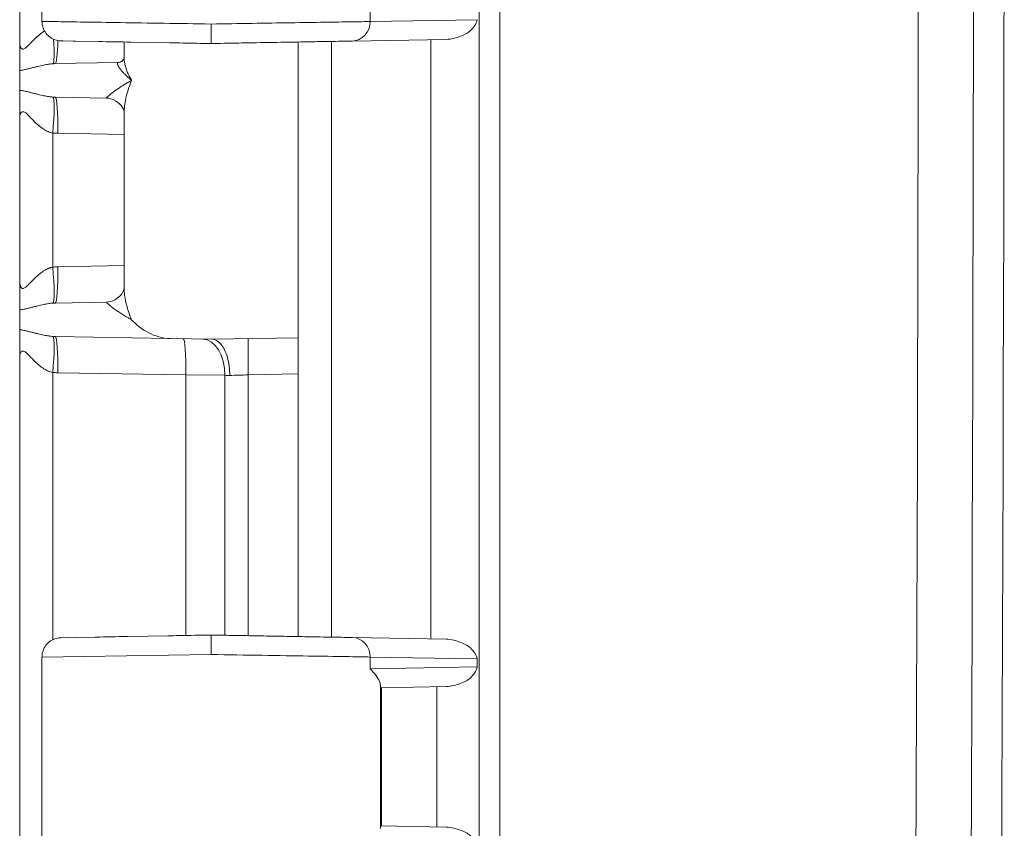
# Model space of a CAD drawing. Header units: inches. Extents: x 0 to 153, y 3 to 96.
# Tile 33 of 132: x 30.97 to 32.73, y 50.2 to 51.65. Entities that reach past the tile are written whole.
import ezdxf

# ---------------------------------------------------------------- set-up
doc = ezdxf.new("R2010")
doc.units = ezdxf.units.IN
doc.header["$LTSCALE"] = 4.5
doc.header["$MEASUREMENT"] = 0
doc.layers.add('Visible (ANSI)', color=7, linetype='Continuous', lineweight=18)
doc.layers.add('Visible Narrow (ANSI)', color=7, linetype='Continuous', lineweight=5)

msp = doc.modelspace()

# ---------------------------------------------------------------- linework, layer by layer
at = {"layer": 'Visible (ANSI)'}
for p, q in [((31.7914, 62.758), (31.7914, 41.8928)), ((30.9664, 52.5418), (30.9664, 51.609)), ((31.0064, 52.0044), (31.0064, 51.6463)), ((31.5634, 51.6111), (31.7324, 51.614)), ((31.0443, 51.6113), (31.0408, 51.6113)), ((31.0443, 51.6113), (31.0667, 51.6109)), ((31.0667, 51.6109), (31.0627, 51.611)), ((31.1084, 51.6102), (31.0667, 51.6109)), ((31.1539, 51.5798), (31.1539, 51.6094)), ((31.2352, 51.6079), (31.1661, 51.6092)), ((31.4664, 51.5973), (31.4664, 51.6094)), ((31.4664, 51.5973), (31.4664, 51.5727)), ((31.5264, 51.6104), (31.5264, 50.5404)), ((31.1539, 51.5798), (31.1539, 51.5798)), ((31.0303, 51.5705), (31.1431, 51.5725)), ((31.4664, 51.5727), (31.4664, 51.0781)), ((30.9664, 51.5226), (30.9664, 51.5582)), ((31.1223, 51.5087), (31.0303, 51.5103)), ((30.9664, 51.4718), (30.9664, 51.179)), ((31.1539, 51.1683), (31.1539, 51.4825)), ((31.0303, 51.1405), (31.1223, 51.1421)), ((30.9664, 51.0926), (30.9664, 51.1282)), ((31.2368, 51.0767), (31.0303, 51.0803)), ((31.2368, 51.0767), (31.3114, 51.0754)), ((31.3114, 51.0754), (31.4664, 51.0781)), ((31.4664, 51.0781), (31.4664, 51.0131)), ((30.9664, 51.0418), (30.9664, 50.109)), ((31.4664, 50.5414), (31.4664, 51.0131)), ((31.0677, 50.5399), (31.0408, 50.5394)), ((31.0408, 50.5394), (31.0524, 50.5396)), ((31.0677, 50.5399), (31.1022, 50.5405)), ((31.1608, 50.5415), (31.2321, 50.5428)), ((31.5634, 50.5397), (31.7324, 50.5368)), ((31.0064, 50.5044), (31.0064, 50.5044)), ((31.0064, 50.5044), (31.0064, 50.1463)), ((31.6143, 50.4494), (31.7324, 50.4515)), ((31.6143, 50.2013), (31.7323, 50.1993))]:
    msp.add_line(p, q, dxfattribs=at)
msp.add_arc((-473.7436, 52.3254), 506.4775, 358.925196, 1.074804, dxfattribs=at)
for centre, major_axis, ratio, start_param, end_param in [((31.1426, 51.5974), (0.0004, -0.025), 0.924559, 0.000005, 0.000047), ((31.1211, 51.2071), (0.0011, -0.065), 0.854416, 0.000137, 0.000324), ((31.6143, 50.4845), (0, 0.035), 0.020741, 2.638132, 3.141962), ((31.6143, 50.1663), (0, 0.035), 0.020741, 6.282816, 6.786646)]:
    msp.add_ellipse(centre, major_axis=major_axis, ratio=ratio, start_param=start_param, end_param=end_param, dxfattribs=at)
for points, knots in [([(31.7324, 51.614), (31.7416, 51.6142), (31.7585, 51.6196), (31.7765, 51.6279), (31.7856, 51.6413), (31.7878, 51.6494)], [0, 0, 0, 0, 0.3333333, 0.6666667, 0.9997512, 0.9997512, 0.9997512, 0.9997512]), ([(31.0408, 51.6113), (31.0394, 51.6114), (31.0379, 51.6115), (31.0351, 51.6119), (31.0336, 51.6122), (31.0286, 51.6136), (31.0251, 51.6152), (31.0188, 51.6194), (31.0159, 51.6221), (31.0113, 51.6281), (31.0095, 51.6316), (31.0071, 51.6387), (31.0065, 51.6426), (31.0065, 51.6463)], [0, 0, 0, 0, 0.0111228, 0.0111228, 0.0220731, 0.0220731, 0.0509694, 0.0509694, 0.0798667, 0.0798667, 0.1087684, 0.1087684, 0.1375627, 0.1375627, 0.1375627, 0.1375627]), ([(31.3102, 51.6416), (31.3102, 51.6355), (31.3101, 51.6294), (31.3101, 51.6241), (31.3101, 51.6215), (31.3101, 51.619), (31.3101, 51.6169), (31.3102, 51.6148), (31.3102, 51.6129), (31.3102, 51.6113), (31.3102, 51.6083), (31.3102, 51.6066), (31.3102, 51.6066)], [0, 0, 0, 0, 0.333333, 0.333333, 0.333333, 0.50007, 0.50007, 0.50007, 0.666667, 0.666667, 0.666667, 1, 1, 1, 1]), ([(30.9664, 51.5582), (30.9664, 51.5633), (30.9664, 51.5701), (30.9664, 51.5787), (30.9664, 51.5872), (30.9664, 51.5975), (30.9664, 51.609)], [0, 0, 0, 0, 0.5, 0.5, 0.5, 1, 1, 1, 1]), ([(31.1084, 51.6102), (31.1107, 51.6101), (31.113, 51.6101), (31.1153, 51.61), (31.1305, 51.6098), (31.1475, 51.6095), (31.1661, 51.6092)], [0.72727273, 0.72727273, 0.72727273, 0.72727273, 0.73946703, 0.73946703, 0.73946703, 0.81818182, 0.81818182, 0.81818182, 0.81818182]), ([(31.2352, 51.6079), (31.2432, 51.6078), (31.2513, 51.6077), (31.2595, 51.6075), (31.276, 51.6072), (31.2929, 51.6069), (31.3102, 51.6066)], [0.90909091, 0.90909091, 0.90909091, 0.90909091, 0.93931643, 0.93931643, 0.93931643, 1, 1, 1, 1]), ([(31.5634, 51.6111), (31.5602, 51.611), (31.5566, 51.6109), (31.5526, 51.6109), (31.5469, 51.6108), (31.5405, 51.6107), (31.5334, 51.6105), (31.5246, 51.6104), (31.5146, 51.6102), (31.5036, 51.61), (31.4994, 51.6099), (31.4949, 51.6099), (31.4904, 51.6098), (31.4741, 51.6095), (31.456, 51.6092), (31.4367, 51.6088), (31.4362, 51.6088), (31.4358, 51.6088), (31.4354, 51.6088), (31.4164, 51.6085), (31.3962, 51.6081), (31.3754, 51.6078), (31.3686, 51.6077), (31.3616, 51.6075), (31.3546, 51.6074), (31.3401, 51.6072), (31.3253, 51.6069), (31.3102, 51.6066)], [0, 0, 0, 0, 0.08304, 0.08304, 0.08304, 0.2, 0.2, 0.2, 0.343946, 0.343946, 0.343946, 0.4, 0.4, 0.4, 0.6, 0.6, 0.6, 0.604385, 0.604385, 0.604385, 0.8, 0.8, 0.8, 0.865034, 0.865034, 0.865034, 1, 1, 1, 1]), ([(31.1431, 51.5725), (31.1451, 51.5725), (31.1482, 51.5735), (31.1524, 51.5768), (31.1535, 51.5788), (31.1539, 51.58), (31.1539, 51.5801), (31.1539, 51.5802)], [0, 0, 0, 0, 0.0630864, 0.0630864, 0.1244611, 0.1244611, 0.1391882, 0.1391882, 0.1391882, 0.1391882]), ([(30.9664, 51.4718), (30.9664, 51.4724), (30.9664, 51.473), (30.9664, 51.4735), (30.9664, 51.4775), (30.9664, 51.4814), (30.9664, 51.4852), (30.9664, 51.4893), (30.9664, 51.4933), (30.9664, 51.4973), (30.9664, 51.4981), (30.9664, 51.499), (30.9665, 51.4998), (30.9665, 51.5036), (30.9665, 51.5073), (30.9665, 51.5107), (30.9665, 51.5152), (30.9665, 51.5192), (30.9664, 51.5226)], [0, 0, 0, 0, 0.0298692, 0.0298692, 0.0298692, 0.2316567, 0.2316567, 0.2316567, 0.4514363, 0.4514363, 0.4514363, 0.5, 0.5, 0.5, 0.7151985, 0.7151985, 0.7151985, 1, 1, 1, 1]), ([(31.1539, 51.4825), (31.1539, 51.4825), (31.154, 51.485), (31.1504, 51.4928), (31.147, 51.4975), (31.1375, 51.505), (31.1312, 51.5077), (31.1245, 51.5086), (31.1234, 51.5087), (31.1223, 51.5087)], [0.003505, 0.003505, 0.003505, 0.003505, 0.1091715, 0.1091715, 0.2009048, 0.2009048, 0.294974, 0.294974, 0.3160926, 0.3160926, 0.3160926, 0.3160926]), ([(30.9664, 51.1282), (30.9664, 51.1333), (30.9664, 51.1401), (30.9664, 51.1487), (30.9664, 51.1572), (30.9664, 51.1675), (30.9664, 51.179)], [0, 0, 0, 0, 0.5, 0.5, 0.5, 1, 1, 1, 1]), ([(31.1223, 51.1421), (31.1266, 51.1422), (31.1324, 51.1435), (31.1425, 51.1491), (31.1468, 51.1533), (31.1525, 51.1616), (31.1536, 51.1655), (31.1539, 51.1679), (31.1539, 51.1683), (31.1539, 51.1683)], [0, 0, 0, 0, 0.0851249, 0.0851249, 0.172711, 0.172711, 0.270404, 0.270404, 0.3126383, 0.3126383, 0.3126383, 0.3126383]), ([(31.1674, 51.1104), (31.1744, 51.1025), (31.1859, 51.0931), (31.2087, 51.0816), (31.223, 51.0769), (31.2368, 51.0767)], [0.0000001, 0.0000001, 0.0000001, 0.0000001, 0.1445086, 0.1445086, 0.2629399, 0.2629399, 0.2629399, 0.2629399]), ([(30.9664, 51.0418), (30.9664, 51.0424), (30.9664, 51.043), (30.9664, 51.0435), (30.9664, 51.0475), (30.9664, 51.0514), (30.9664, 51.0552), (30.9664, 51.0593), (30.9664, 51.0633), (30.9664, 51.0673), (30.9664, 51.0681), (30.9664, 51.069), (30.9665, 51.0698), (30.9665, 51.0736), (30.9665, 51.0773), (30.9665, 51.0807), (30.9665, 51.0852), (30.9665, 51.0892), (30.9664, 51.0926)], [0, 0, 0, 0, 0.0298685, 0.0298685, 0.0298685, 0.2316524, 0.2316524, 0.2316524, 0.4514302, 0.4514302, 0.4514302, 0.5, 0.5, 0.5, 0.7151938, 0.7151938, 0.7151938, 1, 1, 1, 1]), ([(31.3436, 51.0104), (31.3436, 51.0218), (31.342, 51.0332), (31.3392, 51.043), (31.3364, 51.0527), (31.3324, 51.0609), (31.3276, 51.0666), (31.3227, 51.0723), (31.3169, 51.0754), (31.3115, 51.0754)], [0, 0, 0, 0, 0.3333333, 0.3333333, 0.3333333, 0.6666667, 0.6666667, 0.6666667, 1, 1, 1, 1]), ([(31.0065, 50.5044), (31.0065, 50.5082), (31.0071, 50.5121), (31.0095, 50.5192), (31.0113, 50.5227), (31.0159, 50.5287), (31.0188, 50.5314), (31.0251, 50.5356), (31.0286, 50.5372), (31.0337, 50.5386), (31.0351, 50.5389), (31.0379, 50.5393), (31.0394, 50.5394), (31.0408, 50.5394)], [0, 0, 0, 0, 0.0288366, 0.0288366, 0.0577362, 0.0577362, 0.0866335, 0.0866335, 0.1155301, 0.1155301, 0.1264609, 0.1264609, 0.1375632, 0.1375632, 0.1375632, 0.1375632]), ([(31.1608, 50.5415), (31.1394, 50.5412), (31.1202, 50.5408), (31.1038, 50.5405), (31.1033, 50.5405), (31.1027, 50.5405), (31.1022, 50.5405)], [0.18181818, 0.18181818, 0.18181818, 0.18181818, 0.26986203, 0.26986203, 0.26986203, 0.27272727, 0.27272727, 0.27272727, 0.27272727]), ([(31.3102, 50.5441), (31.2904, 50.5438), (31.2714, 50.5435), (31.2528, 50.5431), (31.2458, 50.543), (31.239, 50.5429), (31.2321, 50.5428)], [0, 0, 0, 0, 0.06617772, 0.06617772, 0.06617772, 0.09090909, 0.09090909, 0.09090909, 0.09090909]), ([(31.5634, 50.5397), (31.5597, 50.5398), (31.5556, 50.5399), (31.551, 50.5399), (31.5433, 50.5401), (31.5343, 50.5402), (31.5239, 50.5404), (31.5163, 50.5405), (31.508, 50.5407), (31.499, 50.5408), (31.4884, 50.541), (31.4769, 50.5412), (31.4647, 50.5414), (31.4527, 50.5417), (31.44, 50.5419), (31.4268, 50.5421), (31.4152, 50.5423), (31.4033, 50.5425), (31.3912, 50.5427), (31.3752, 50.543), (31.3589, 50.5433), (31.3421, 50.5436), (31.3316, 50.5438), (31.321, 50.544), (31.3102, 50.5441)], [0, 0, 0, 0, 0.093578, 0.093578, 0.093578, 0.25, 0.25, 0.25, 0.364586, 0.364586, 0.364586, 0.5, 0.5, 0.5, 0.633097, 0.633097, 0.633097, 0.75, 0.75, 0.75, 0.904109, 0.904109, 0.904109, 1, 1, 1, 1]), ([(31.3102, 50.5441), (31.3102, 50.5441), (31.3102, 50.5425), (31.3102, 50.5394), (31.3102, 50.5364), (31.3102, 50.5319), (31.3102, 50.5266), (31.3102, 50.5213), (31.3102, 50.5152), (31.3102, 50.5091)], [0, 0, 0, 0, 0.333333, 0.333333, 0.333333, 0.666667, 0.666667, 0.666667, 1, 1, 1, 1]), ([(31.7878, 50.5014), (31.7856, 50.5094), (31.7765, 50.5229), (31.7585, 50.5312), (31.7416, 50.5366), (31.7324, 50.5368)], [0.0002488, 0.0002488, 0.0002488, 0.0002488, 0.3333333, 0.6666667, 1, 1, 1, 1]), ([(31.6139, 50.4538), (31.6139, 50.4557), (31.6133, 50.4582), (31.6094, 50.4676), (31.6035, 50.4759), (31.5956, 50.4836)], [-0.2597274, -0.2597274, -0.2597274, -0.2597274, -0.1837213, -0.1837213, 0, 0, 0, 0]), ([(31.7324, 50.4515), (31.7416, 50.4517), (31.7585, 50.4571), (31.7765, 50.4654), (31.7856, 50.4788), (31.7878, 50.4869)], [0, 0, 0, 0, 0.3333333, 0.6666667, 0.9997512, 0.9997512, 0.9997512, 0.9997512]), ([(31.7878, 50.1639), (31.7856, 50.1719), (31.7764, 50.1854), (31.7585, 50.1937), (31.7415, 50.1991), (31.7323, 50.1993)], [0.0002488, 0.0002488, 0.0002488, 0.0002488, 0.3333333, 0.6666667, 0.9992589, 0.9992589, 0.9992589, 0.9992589])]:
    msp.add_open_spline(points, degree=3, knots=knots, dxfattribs=at)
msp.add_open_spline([(31.0065, 51.6463), (31.0065, 51.6463), (31.0065, 51.6463), (31.0065, 51.6463)], degree=3, dxfattribs=at)
at = {"layer": 'Visible Narrow (ANSI)'}
for p, q in [((31.8281, 61.7149), (31.8281, 42.9359)), ((31.5956, 51.6672), (31.5956, 51.6461)), ((31.5956, 51.6461), (31.7878, 51.6494)), ((31.7047, 50.5373), (31.7047, 51.6135)), ((31.0258, 51.4458), (31.0258, 51.205)), ((31.0348, 51.4453), (31.1539, 51.4432)), ((31.0348, 51.2055), (31.1539, 51.2076)), ((31.0258, 51.0158), (31.0258, 50.5357)), ((31.0348, 51.0153), (31.2645, 51.0113)), ((31.2645, 51.0113), (31.2645, 50.5433)), ((31.2645, 51.0113), (31.3349, 51.0107)), ((31.3349, 51.0107), (31.3349, 50.5437)), ((31.3768, 51.0115), (31.4664, 51.0131)), ((31.3768, 50.543), (31.3768, 51.0115)), ((31.0064, 50.5044), (31.3102, 50.5091)), ((31.5956, 50.5047), (31.5956, 50.4836)), ((31.5956, 50.5047), (31.7878, 50.5014)), ((31.7878, 50.4869), (31.7878, 50.5014)), ((31.5956, 50.4836), (31.7878, 50.4869)), ((31.6139, 50.197), (31.6139, 50.4538)), ((31.6157, 50.2013), (31.6157, 50.4495)), ((31.7155, 50.1996), (31.7155, 50.4512))]:
    msp.add_line(p, q, dxfattribs=at)
for centre, major_axis, ratio, start_param, end_param in [((-216.7323, 52.3254), (0, 352.5808), 0.707107, 4.685755, 4.739023), ((-216.7998, 52.3254), (0, 352.8163), 0.707107, 4.685755, 4.739023), ((31.5627, 51.6461), (0.0006, -0.035), 0.939676, 0.000036, 1.554396), ((31.0201, 51.635), (0.0059, -0.0647), 0.086802, 0.034475, 1.237843), ((31.0292, 51.6355), (0.0011, -0.065), 0.087143, 6.283185, 7.482368), ((31.0201, 51.4458), (0.0059, 0.0647), 0.086802, 4.72026, 6.248711), ((31.0336, 51.5635), (-0.0658, -0.0042), 0.805525, 1.406775, 1.469422), ((31.0292, 51.4453), (0.0011, 0.065), 0.087143, 4.71391, 6.283185), ((31.037, 51.5704), (-0.0002, -0.1251), 0.996195, 6.194419, 6.267091), ((31.0201, 51.205), (0.0059, -0.0647), 0.086802, 0.034475, 1.562919), ((31.0292, 51.2055), (0.0011, -0.065), 0.087143, 0, 1.569275), ((31.0201, 51.0158), (0.0059, 0.0647), 0.086802, 4.72026, 6.248711), ((31.0336, 51.1335), (-0.0658, -0.0042), 0.805497, 1.406796, 1.469444), ((31.0292, 51.0153), (0.0011, 0.065), 0.087143, 4.71391, 6.283185), ((31.2589, 51.0113), (0.0011, 0.065), 0.087143, 4.71391, 6.283189), ((31.294, 51.0107), (0.0011, 0.065), 0.628143, 4.723353, 6.283205), ((31.378, 51.0115), (-0.0011, 0.065), 0.01745, 0, 1.570492), ((31.037, 51.1404), (-0.0002, -0.1251), 0.996195, 6.194419, 6.267091), ((31.3756, 51.0093), (0.0649, -0.0022), 0.000355, 4.033318, 4.195995), ((31.5627, 50.5047), (0.0006, 0.035), 0.939675, 4.728789, 6.283138)]:
    msp.add_ellipse(centre, major_axis=major_axis, ratio=ratio, start_param=start_param, end_param=end_param, dxfattribs=at)
for points, knots in [([(31.0065, 51.6463), (31.0065, 51.6463), (31.01, 51.6463), (31.0318, 51.6459), (31.0795, 51.6452), (31.1454, 51.6442), (31.2244, 51.643), (31.2816, 51.6421), (31.3102, 51.6416)], [0.494388, 0.494388, 0.494388, 0.494388, 0.5454545, 0.6363636, 0.7272727, 0.8181818, 0.9090909, 1, 1, 1, 1]), ([(31.5956, 51.6461), (31.5872, 51.6459), (31.5645, 51.6456), (31.5155, 51.6448), (31.4542, 51.6439), (31.3844, 51.6428), (31.3349, 51.642), (31.3102, 51.6416)], [0, 0, 0, 0, 0.2, 0.4, 0.6, 0.8, 1, 1, 1, 1]), ([(30.9664, 51.609), (30.9664, 51.6086), (30.9665, 51.6082), (30.9665, 51.6079), (30.9665, 51.6055), (30.9669, 51.6033), (30.9674, 51.6015), (30.9675, 51.601), (30.9677, 51.6005), (30.9679, 51.6001), (30.9685, 51.5987), (30.9692, 51.5977), (30.9701, 51.5972), (30.9705, 51.5969), (30.9709, 51.5967), (30.9714, 51.5966), (30.9723, 51.5965), (30.9731, 51.5966), (30.9741, 51.597), (30.9748, 51.5973), (30.9755, 51.5977), (30.9762, 51.5982), (30.977, 51.5988), (30.9779, 51.5995), (30.9787, 51.6002), (30.9796, 51.601), (30.9806, 51.6019), (30.9815, 51.6028), (30.9822, 51.6034), (30.9829, 51.6041), (30.9835, 51.6048), (30.9847, 51.606), (30.9858, 51.6071), (30.9869, 51.6083), (30.9874, 51.6088), (30.9879, 51.6094), (30.9884, 51.6099), (30.9898, 51.6112), (30.9911, 51.6126), (30.9924, 51.6139), (30.9927, 51.6142), (30.993, 51.6145), (30.9933, 51.6148), (30.9948, 51.6163), (30.9963, 51.6177), (30.9978, 51.619), (30.9979, 51.6192), (30.9981, 51.6193), (30.9982, 51.6194), (30.9998, 51.6209), (31.0014, 51.6222), (31.003, 51.6235), (31.0046, 51.6248), (31.0062, 51.6259), (31.0078, 51.627), (31.008, 51.6272), (31.0082, 51.6273), (31.0084, 51.6274), (31.0093, 51.628), (31.0101, 51.6286), (31.011, 51.6291)], [0, 0, 0, 0, 0.009557, 0.009557, 0.009557, 0.0714286, 0.0714286, 0.0714286, 0.0895597, 0.0895597, 0.0895597, 0.1428571, 0.1428571, 0.1428571, 0.1687848, 0.1687848, 0.1687848, 0.2142857, 0.2142857, 0.2142857, 0.2482034, 0.2482034, 0.2482034, 0.2857143, 0.2857143, 0.2857143, 0.3274285, 0.3274285, 0.3274285, 0.3571429, 0.3571429, 0.3571429, 0.4066429, 0.4066429, 0.4066429, 0.4285714, 0.4285714, 0.4285714, 0.4859161, 0.4859161, 0.4859161, 0.5, 0.5, 0.5, 0.5651615, 0.5651615, 0.5651615, 0.5714286, 0.5714286, 0.5714286, 0.6428571, 0.6428571, 0.6428571, 0.7142857, 0.7142857, 0.7142857, 0.72364, 0.72364, 0.72364, 0.7631197, 0.7631197, 0.7631197, 0.7631197]), ([(31.1539, 51.5798), (31.1539, 51.579), (31.154, 51.5783), (31.154, 51.5775), (31.1541, 51.5754), (31.1544, 51.5731), (31.1549, 51.5708), (31.1553, 51.5684), (31.1559, 51.566), (31.1567, 51.5635), (31.1574, 51.561), (31.1584, 51.5584), (31.1594, 51.5558), (31.1605, 51.5532), (31.1617, 51.5506), (31.1631, 51.548), (31.1644, 51.5455), (31.1659, 51.5429), (31.1674, 51.5404)], [0.5126937, 0.5126937, 0.5126937, 0.5126937, 0.5454545, 0.5454545, 0.5454545, 0.6363636, 0.6363636, 0.6363636, 0.7272727, 0.7272727, 0.7272727, 0.8181818, 0.8181818, 0.8181818, 0.9090909, 0.9090909, 0.9090909, 1, 1, 1, 1]), ([(30.9664, 51.5582), (30.969, 51.5585), (30.974, 51.5593), (30.9808, 51.5609), (30.9872, 51.5625), (30.9932, 51.564), (30.9988, 51.5655), (31.004, 51.5667), (31.009, 51.5678), (31.0138, 51.5687), (31.0182, 51.5695), (31.0224, 51.57), (31.025, 51.5702), (31.0262, 51.5703)], [0, 0, 0, 0, 0.0909091, 0.1818182, 0.2727273, 0.3636364, 0.4545455, 0.5454545, 0.6363636, 0.7272727, 0.8181818, 0.9090909, 0.999999, 0.999999, 0.999999, 0.999999]), ([(31.1431, 51.5725), (31.1427, 51.5724), (31.1425, 51.5723), (31.1423, 51.5721), (31.1421, 51.5719), (31.142, 51.5716), (31.1419, 51.5712), (31.1419, 51.5708), (31.1419, 51.5703), (31.1421, 51.5697), (31.1422, 51.5691), (31.1425, 51.5683), (31.1428, 51.5675), (31.1432, 51.5667), (31.1437, 51.5658), (31.1443, 51.5647), (31.1449, 51.5637), (31.1456, 51.5626), (31.1465, 51.5614), (31.1473, 51.5602), (31.1483, 51.5589), (31.1494, 51.5576), (31.1505, 51.5563), (31.1517, 51.5549), (31.1531, 51.5535), (31.1544, 51.5521), (31.1558, 51.5506), (31.1573, 51.5491), (31.1589, 51.5477), (31.1605, 51.5462), (31.1622, 51.5447), (31.1639, 51.5433), (31.1656, 51.5418), (31.1674, 51.5404)], [0, 0, 0, 0, 0.0909091, 0.0909091, 0.0909091, 0.1818182, 0.1818182, 0.1818182, 0.2727273, 0.2727273, 0.2727273, 0.3636364, 0.3636364, 0.3636364, 0.4545455, 0.4545455, 0.4545455, 0.5454545, 0.5454545, 0.5454545, 0.6363636, 0.6363636, 0.6363636, 0.7272727, 0.7272727, 0.7272727, 0.8181818, 0.8181818, 0.8181818, 0.9090909, 0.9090909, 0.9090909, 1, 1, 1, 1]), ([(31.1223, 51.5087), (31.1222, 51.5087), (31.1222, 51.5088), (31.1223, 51.5089), (31.1224, 51.509), (31.1225, 51.5092), (31.1228, 51.5095), (31.123, 51.5098), (31.1233, 51.5101), (31.1237, 51.5105), (31.1241, 51.511), (31.1247, 51.5115), (31.1253, 51.512), (31.1259, 51.5126), (31.1266, 51.5132), (31.1275, 51.5139), (31.1283, 51.5146), (31.1292, 51.5154), (31.1303, 51.5163), (31.1314, 51.5172), (31.1326, 51.5181), (31.134, 51.5191), (31.1353, 51.5201), (31.1368, 51.5212), (31.1385, 51.5224), (31.1401, 51.5235), (31.1419, 51.5248), (31.1439, 51.5261), (31.1459, 51.5274), (31.148, 51.5289), (31.1504, 51.5304), (31.1524, 51.5316), (31.1546, 51.533), (31.1569, 51.5344), (31.1573, 51.5346), (31.1578, 51.5349), (31.1582, 51.5351), (31.1605, 51.5365), (31.1631, 51.538), (31.1658, 51.5395), (31.1664, 51.5398), (31.1669, 51.5401), (31.1674, 51.5404)], [0, 0, 0, 0, 0.083333, 0.083333, 0.083333, 0.166667, 0.166667, 0.166667, 0.25, 0.25, 0.25, 0.333333, 0.333333, 0.333333, 0.416667, 0.416667, 0.416667, 0.5, 0.5, 0.5, 0.583333, 0.583333, 0.583333, 0.666667, 0.666667, 0.666667, 0.75, 0.75, 0.75, 0.833333, 0.833333, 0.833333, 0.904288, 0.904288, 0.904288, 0.916667, 0.916667, 0.916667, 0.986789, 0.986789, 0.986789, 1, 1, 1, 1]), ([(31.1539, 51.4825), (31.1539, 51.4862), (31.1542, 51.4902), (31.1546, 51.4944), (31.1551, 51.4986), (31.1558, 51.5031), (31.1569, 51.508), (31.1579, 51.5128), (31.1593, 51.5179), (31.161, 51.5233), (31.1627, 51.5287), (31.1648, 51.5344), (31.1674, 51.5404)], [0.6368142, 0.6368142, 0.6368142, 0.6368142, 0.7272727, 0.7272727, 0.7272727, 0.8181818, 0.8181818, 0.8181818, 0.9090909, 0.9090909, 0.9090909, 1, 1, 1, 1]), ([(30.9664, 51.5226), (30.9689, 51.5223), (30.9714, 51.5219), (30.9738, 51.5214), (30.9762, 51.5209), (30.9787, 51.5204), (30.981, 51.5198), (30.9833, 51.5193), (30.9856, 51.5187), (30.9877, 51.5181), (30.9898, 51.5176), (30.9919, 51.5171), (30.9939, 51.5166), (30.9958, 51.5161), (30.9977, 51.5156), (30.9996, 51.5151), (31.0014, 51.5147), (31.0032, 51.5143), (31.0049, 51.5139), (31.0066, 51.5135), (31.0082, 51.5131), (31.0098, 51.5128), (31.0114, 51.5125), (31.0129, 51.5122), (31.0144, 51.512), (31.0159, 51.5117), (31.0173, 51.5115), (31.0186, 51.5113), (31.02, 51.5111), (31.0213, 51.5109), (31.0225, 51.5108), (31.0238, 51.5107), (31.025, 51.5106), (31.0262, 51.5105)], [0.0000007, 0.0000007, 0.0000007, 0.0000007, 0.0909091, 0.0909091, 0.0909091, 0.1818182, 0.1818182, 0.1818182, 0.2727273, 0.2727273, 0.2727273, 0.3636364, 0.3636364, 0.3636364, 0.4545455, 0.4545455, 0.4545455, 0.5454545, 0.5454545, 0.5454545, 0.6363636, 0.6363636, 0.6363636, 0.7272727, 0.7272727, 0.7272727, 0.8181818, 0.8181818, 0.8181818, 0.9090909, 0.9090909, 0.9090909, 1, 1, 1, 1]), ([(30.9664, 51.4718), (30.9664, 51.4737), (30.9666, 51.4755), (30.9669, 51.4772), (30.9672, 51.4788), (30.9676, 51.4803), (30.9682, 51.4815), (30.9689, 51.4826), (30.9696, 51.4835), (30.9706, 51.4839), (30.9715, 51.4843), (30.9727, 51.4843), (30.974, 51.4838), (30.9753, 51.4833), (30.9768, 51.4822), (30.9784, 51.4809), (30.98, 51.4795), (30.9817, 51.4779), (30.9834, 51.4761), (30.9851, 51.4743), (30.9869, 51.4725), (30.9886, 51.4707), (30.9904, 51.4689), (30.9921, 51.4672), (30.9938, 51.4655), (30.9955, 51.4639), (30.9971, 51.4623), (30.9988, 51.4608), (31.0005, 51.4594), (31.0021, 51.458), (31.0037, 51.4567), (31.0053, 51.4555), (31.0069, 51.4543), (31.0085, 51.4533), (31.0101, 51.4522), (31.0116, 51.4513), (31.0131, 51.4505), (31.0146, 51.4497), (31.0161, 51.449), (31.0175, 51.4483), (31.0189, 51.4477), (31.0203, 51.4472), (31.0217, 51.4468), (31.0231, 51.4464), (31.0245, 51.446), (31.0258, 51.4458)], [0, 0, 0, 0, 0.0666667, 0.0666667, 0.0666667, 0.1333333, 0.1333333, 0.1333333, 0.2, 0.2, 0.2, 0.2666667, 0.2666667, 0.2666667, 0.3333333, 0.3333333, 0.3333333, 0.4, 0.4, 0.4, 0.4666667, 0.4666667, 0.4666667, 0.5333333, 0.5333333, 0.5333333, 0.6, 0.6, 0.6, 0.6666667, 0.6666667, 0.6666667, 0.7333333, 0.7333333, 0.7333333, 0.8, 0.8, 0.8, 0.8666667, 0.8666667, 0.8666667, 0.9333333, 0.9333333, 0.9333333, 1, 1, 1, 1]), ([(30.9664, 51.179), (30.9664, 51.1786), (30.9665, 51.1782), (30.9665, 51.1779), (30.9665, 51.1755), (30.9669, 51.1733), (30.9674, 51.1715), (30.9675, 51.171), (30.9677, 51.1705), (30.9679, 51.1701), (30.9685, 51.1687), (30.9692, 51.1677), (30.9701, 51.1672), (30.9705, 51.1669), (30.9709, 51.1667), (30.9714, 51.1666), (30.9723, 51.1665), (30.9731, 51.1666), (30.9741, 51.167), (30.9748, 51.1673), (30.9755, 51.1677), (30.9762, 51.1682), (30.977, 51.1688), (30.9779, 51.1695), (30.9787, 51.1702), (30.9796, 51.171), (30.9806, 51.1719), (30.9815, 51.1728), (30.9822, 51.1734), (30.9829, 51.1741), (30.9835, 51.1748), (30.9847, 51.176), (30.9858, 51.1771), (30.9869, 51.1783), (30.9874, 51.1788), (30.9879, 51.1794), (30.9884, 51.1799), (30.9898, 51.1812), (30.9911, 51.1826), (30.9924, 51.1839), (30.9927, 51.1842), (30.993, 51.1845), (30.9933, 51.1848), (30.9948, 51.1863), (30.9963, 51.1877), (30.9978, 51.189), (30.9979, 51.1892), (30.9981, 51.1893), (30.9982, 51.1894), (30.9998, 51.1909), (31.0014, 51.1922), (31.003, 51.1935), (31.0046, 51.1948), (31.0062, 51.1959), (31.0078, 51.197), (31.008, 51.1972), (31.0082, 51.1973), (31.0084, 51.1974), (31.0098, 51.1984), (31.0111, 51.1992), (31.0125, 51.2), (31.0129, 51.2002), (31.0132, 51.2004), (31.0136, 51.2006), (31.0148, 51.2012), (31.0159, 51.2018), (31.0171, 51.2023), (31.0176, 51.2025), (31.0181, 51.2027), (31.0187, 51.2029), (31.0196, 51.2033), (31.0206, 51.2036), (31.0215, 51.2039), (31.0222, 51.2041), (31.0229, 51.2043), (31.0235, 51.2045), (31.0243, 51.2047), (31.025, 51.2048), (31.0258, 51.205)], [0, 0, 0, 0, 0.009557, 0.009557, 0.009557, 0.0714286, 0.0714286, 0.0714286, 0.0895597, 0.0895597, 0.0895597, 0.1428571, 0.1428571, 0.1428571, 0.1687848, 0.1687848, 0.1687848, 0.2142857, 0.2142857, 0.2142857, 0.2482034, 0.2482034, 0.2482034, 0.2857143, 0.2857143, 0.2857143, 0.3274285, 0.3274285, 0.3274285, 0.3571429, 0.3571429, 0.3571429, 0.4066429, 0.4066429, 0.4066429, 0.4285714, 0.4285714, 0.4285714, 0.4859161, 0.4859161, 0.4859161, 0.5, 0.5, 0.5, 0.5651615, 0.5651615, 0.5651615, 0.5714286, 0.5714286, 0.5714286, 0.6428571, 0.6428571, 0.6428571, 0.7142857, 0.7142857, 0.7142857, 0.72364, 0.72364, 0.72364, 0.7857143, 0.7857143, 0.7857143, 0.8029065, 0.8029065, 0.8029065, 0.8571429, 0.8571429, 0.8571429, 0.8821476, 0.8821476, 0.8821476, 0.9285714, 0.9285714, 0.9285714, 0.9614561, 0.9614561, 0.9614561, 1, 1, 1, 1]), ([(31.0258, 51.205), (31.0273, 51.2051), (31.0303, 51.2053), (31.0333, 51.2054), (31.0348, 51.2055)], [0.0000001, 0.0000001, 0.0000001, 0.0000001, 0.5, 1, 1, 1, 1]), ([(31.1539, 51.1683), (31.1539, 51.1639), (31.1546, 51.1532), (31.1585, 51.1341), (31.1639, 51.1185), (31.1674, 51.1104)], [0.6026333, 0.6026333, 0.6026333, 0.6026333, 0.7142857, 0.8571429, 1, 1, 1, 1]), ([(30.9664, 51.1282), (30.969, 51.1285), (30.974, 51.1293), (30.9808, 51.1309), (30.9872, 51.1325), (30.9932, 51.134), (30.9988, 51.1355), (31.004, 51.1367), (31.009, 51.1378), (31.0138, 51.1387), (31.0182, 51.1395), (31.0224, 51.14), (31.025, 51.1402), (31.0262, 51.1403)], [0, 0, 0, 0, 0.0909091, 0.1818182, 0.2727273, 0.3636364, 0.4545455, 0.5454545, 0.6363636, 0.7272727, 0.8181818, 0.9090909, 0.999999, 0.999999, 0.999999, 0.999999]), ([(31.1223, 51.1421), (31.1222, 51.1421), (31.1223, 51.1418), (31.1227, 51.1413), (31.1232, 51.1408), (31.1239, 51.14), (31.1249, 51.1391), (31.126, 51.1381), (31.1274, 51.1369), (31.129, 51.1355), (31.1307, 51.1341), (31.1328, 51.1326), (31.1351, 51.1308), (31.1372, 51.1293), (31.1394, 51.1277), (31.142, 51.126), (31.1424, 51.1256), (31.1429, 51.1253), (31.1434, 51.125), (31.1456, 51.1235), (31.1479, 51.122), (31.1505, 51.1204), (31.1516, 51.1197), (31.1528, 51.1189), (31.154, 51.1182), (31.1564, 51.1167), (31.1589, 51.1152), (31.1616, 51.1137), (31.1635, 51.1126), (31.1654, 51.1115), (31.1674, 51.1104)], [0.000009, 0.000009, 0.000009, 0.000009, 0.1428571, 0.1428571, 0.1428571, 0.2857143, 0.2857143, 0.2857143, 0.4285714, 0.4285714, 0.4285714, 0.5714286, 0.5714286, 0.5714286, 0.6924284, 0.6924284, 0.6924284, 0.7142857, 0.7142857, 0.7142857, 0.8133053, 0.8133053, 0.8133053, 0.8571429, 0.8571429, 0.8571429, 0.9417629, 0.9417629, 0.9417629, 1, 1, 1, 1]), ([(30.9664, 51.0926), (30.9689, 51.0923), (30.9714, 51.0919), (30.9738, 51.0914), (30.9762, 51.0909), (30.9787, 51.0904), (30.981, 51.0898), (30.9833, 51.0893), (30.9856, 51.0887), (30.9877, 51.0881), (30.9898, 51.0876), (30.9919, 51.0871), (30.9939, 51.0866), (30.9958, 51.0861), (30.9977, 51.0856), (30.9996, 51.0851), (31.0014, 51.0847), (31.0032, 51.0843), (31.0049, 51.0839), (31.0066, 51.0835), (31.0082, 51.0831), (31.0098, 51.0828), (31.0114, 51.0825), (31.0129, 51.0822), (31.0144, 51.082), (31.0159, 51.0817), (31.0173, 51.0815), (31.0186, 51.0813), (31.02, 51.0811), (31.0213, 51.0809), (31.0225, 51.0808), (31.0238, 51.0807), (31.025, 51.0806), (31.0262, 51.0805)], [0.0000007, 0.0000007, 0.0000007, 0.0000007, 0.0909091, 0.0909091, 0.0909091, 0.1818182, 0.1818182, 0.1818182, 0.2727273, 0.2727273, 0.2727273, 0.3636364, 0.3636364, 0.3636364, 0.4545455, 0.4545455, 0.4545455, 0.5454545, 0.5454545, 0.5454545, 0.6363636, 0.6363636, 0.6363636, 0.7272727, 0.7272727, 0.7272727, 0.8181818, 0.8181818, 0.8181818, 0.9090909, 0.9090909, 0.9090909, 1, 1, 1, 1]), ([(30.9664, 51.0418), (30.9664, 51.0437), (30.9666, 51.0455), (30.9669, 51.0472), (30.9672, 51.0488), (30.9676, 51.0503), (30.9682, 51.0515), (30.9689, 51.0526), (30.9696, 51.0535), (30.9706, 51.0539), (30.9715, 51.0543), (30.9727, 51.0543), (30.974, 51.0538), (30.9753, 51.0533), (30.9768, 51.0522), (30.9784, 51.0509), (30.98, 51.0495), (30.9817, 51.0479), (30.9834, 51.0461), (30.9851, 51.0443), (30.9869, 51.0425), (30.9886, 51.0407), (30.9904, 51.0389), (30.9921, 51.0372), (30.9938, 51.0355), (30.9955, 51.0339), (30.9971, 51.0323), (30.9988, 51.0308), (31.0005, 51.0294), (31.0021, 51.028), (31.0037, 51.0267), (31.0053, 51.0255), (31.0069, 51.0243), (31.0085, 51.0233), (31.0101, 51.0222), (31.0116, 51.0213), (31.0131, 51.0205), (31.0146, 51.0197), (31.0161, 51.019), (31.0175, 51.0183), (31.0189, 51.0177), (31.0203, 51.0172), (31.0217, 51.0168), (31.0231, 51.0164), (31.0245, 51.016), (31.0258, 51.0158)], [0, 0, 0, 0, 0.0666667, 0.0666667, 0.0666667, 0.1333333, 0.1333333, 0.1333333, 0.2, 0.2, 0.2, 0.2666667, 0.2666667, 0.2666667, 0.3333333, 0.3333333, 0.3333333, 0.4, 0.4, 0.4, 0.4666667, 0.4666667, 0.4666667, 0.5333333, 0.5333333, 0.5333333, 0.6, 0.6, 0.6, 0.6666667, 0.6666667, 0.6666667, 0.7333333, 0.7333333, 0.7333333, 0.8, 0.8, 0.8, 0.8666667, 0.8666667, 0.8666667, 0.9333333, 0.9333333, 0.9333333, 1, 1, 1, 1]), ([(31.3436, 51.0104), (31.3486, 51.0106), (31.3594, 51.0109), (31.371, 51.0113), (31.3768, 51.0115)], [0, 0, 0, 0, 0.5, 0.9999979, 0.9999979, 0.9999979, 0.9999979]), ([(31.5956, 50.5047), (31.5851, 50.5049), (31.5549, 50.5054), (31.4871, 50.5064), (31.403, 50.5077), (31.3411, 50.5087), (31.3102, 50.5091)], [0, 0, 0, 0, 0.25, 0.5, 0.75, 1, 1, 1, 1])]:
    msp.add_open_spline(points, degree=3, knots=knots, dxfattribs=at)
for points in [[(31.0262, 51.5703), (31.0269, 51.5704), (31.0282, 51.5704), (31.0296, 51.5705), (31.0303, 51.5705)], [(31.0262, 51.1403), (31.0269, 51.1404), (31.0282, 51.1404), (31.0296, 51.1405), (31.0303, 51.1405)]]:
    msp.add_open_spline(points, degree=3, dxfattribs=at)

doc.saveas('drawing.dxf')
